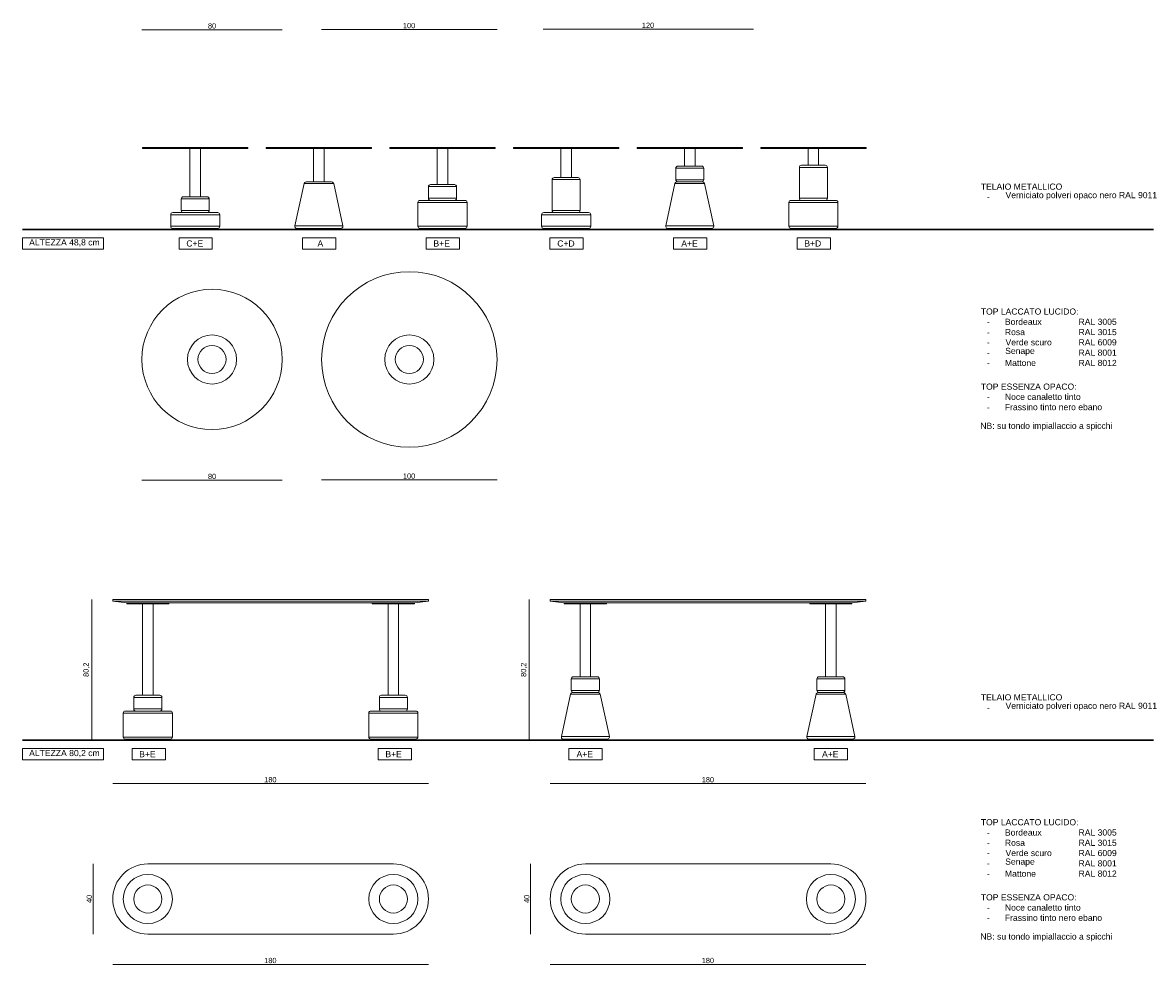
# Model space of a CAD drawing. Extents: x -935 to 1989, y -969 to 1811.
# Tile 13 of 20: x 258 to 903, y 677 to 1213. Entities that reach past the tile are written whole.
import ezdxf

# ---------------------------------------------------------------- set-up
doc = ezdxf.new("R2010")
doc.units = 0
doc.header["$MEASUREMENT"] = 0
doc.layers.get('0').update_dxf_attribs({"lineweight": 0})
doc.layers.add('FORMAT', color=7, linetype='Continuous', lineweight=0)

# ---------------------------------------------------------------- blocks, each defined once
blk = doc.blocks.new('Block_12')
at = {"color": 18, "lineweight": 9, "true_color": 0x000000}
blk.add_line((297.68, 884.75), (297.68, 804.55), dxfattribs=at)
at = {"insert": (296.46, 840.6), "char_height": 0.2, "attachment_point": 7, "rotation": 90}
blk.add_mtext('\\C18;\\c0;\\FArial|b0|i0|c1;\\H3.000000;\\W1.000000;80,2', dxfattribs=at)
blk = doc.blocks.new('Block_13')
at = {"color": 18, "lineweight": 9, "true_color": 0x000000}
blk.add_line((309.64, 779.8), (489.64, 779.8), dxfattribs=at)
at = {"insert": (396.01, 780.47), "char_height": 0.2, "attachment_point": 7}
blk.add_mtext('\\C18;\\c0;\\FArial|b0|i0|c1;\\H3.000000;\\W1.000000;180', dxfattribs=at)
blk = doc.blocks.new('Block_14')
at = {"color": 18, "lineweight": 9, "true_color": 0x000000}
blk.add_line((298.43, 734.02), (298.43, 694.02), dxfattribs=at)
at = {"insert": (297.76, 711.76), "char_height": 0.2, "attachment_point": 7, "rotation": 90}
blk.add_mtext('\\C18;\\c0;\\FArial|b0|i0|c1;\\H3.000000;\\W1.000000;40', dxfattribs=at)
blk = doc.blocks.new('Block_15')
at = {"color": 18, "lineweight": 9, "true_color": 0x000000}
blk.add_line((309.64, 676.78), (489.64, 676.78), dxfattribs=at)
at = {"insert": (396.01, 677.44), "char_height": 0.2, "attachment_point": 7}
blk.add_mtext('\\C18;\\c0;\\FArial|b0|i0|c1;\\H3.000000;\\W1.000000;180', dxfattribs=at)
blk = doc.blocks.new('Block_16')
at = {"color": 18, "lineweight": 9, "true_color": 0x000000}
blk.add_line((547.16, 884.75), (547.16, 804.55), dxfattribs=at)
at = {"insert": (545.93, 840.6), "char_height": 0.2, "attachment_point": 7, "rotation": 90}
blk.add_mtext('\\C18;\\c0;\\FArial|b0|i0|c1;\\H3.000000;\\W1.000000;80,2', dxfattribs=at)
blk = doc.blocks.new('Block_17')
at = {"color": 18, "lineweight": 9, "true_color": 0x000000}
blk.add_line((559.11, 779.8), (739.11, 779.8), dxfattribs=at)
at = {"insert": (645.49, 780.47), "char_height": 0.2, "attachment_point": 7}
blk.add_mtext('\\C18;\\c0;\\FArial|b0|i0|c1;\\H3.000000;\\W1.000000;180', dxfattribs=at)
blk = doc.blocks.new('Block_18')
at = {"color": 18, "lineweight": 9, "true_color": 0x000000}
blk.add_line((547.9, 734.02), (547.9, 694.02), dxfattribs=at)
at = {"insert": (547.24, 711.76), "char_height": 0.2, "attachment_point": 7, "rotation": 90}
blk.add_mtext('\\C18;\\c0;\\FArial|b0|i0|c1;\\H3.000000;\\W1.000000;40', dxfattribs=at)
blk = doc.blocks.new('Block_19')
at = {"color": 18, "lineweight": 9, "true_color": 0x000000}
blk.add_line((559.11, 676.78), (739.11, 676.78), dxfattribs=at)
at = {"insert": (645.49, 677.44), "char_height": 0.2, "attachment_point": 7}
blk.add_mtext('\\C18;\\c0;\\FArial|b0|i0|c1;\\H3.000000;\\W1.000000;180', dxfattribs=at)
blk = doc.blocks.new('Block_33')
at = {"color": 18, "lineweight": 9, "true_color": 0x000000}
blk.add_line((554.98, 1209.75), (674.98, 1209.75), dxfattribs=at)
at = {"insert": (611.36, 1210.41), "char_height": 0.2, "attachment_point": 7}
blk.add_mtext('\\C18;\\c0;\\FArial|b0|i0|c1;\\H3.000000;\\W1.000000;120', dxfattribs=at)
blk = doc.blocks.new('Block_34')
at = {"color": 18, "lineweight": 9, "true_color": 0x000000}
blk.add_line((528.73, 1209.58), (428.73, 1209.58), dxfattribs=at)
at = {"insert": (475.11, 1210.25), "char_height": 0.2, "attachment_point": 7}
blk.add_mtext('\\C18;\\c0;\\FArial|b0|i0|c1;\\H3.000000;\\W1.000000;100', dxfattribs=at)
blk = doc.blocks.new('Block_35')
at = {"color": 18, "lineweight": 9, "true_color": 0x000000}
blk.add_line((326.24, 1209.39), (406.24, 1209.39), dxfattribs=at)
at = {"insert": (363.93, 1210.06), "char_height": 0.2, "attachment_point": 7}
blk.add_mtext('\\C18;\\c0;\\FArial|b0|i0|c1;\\H3.000000;\\W1.000000;80', dxfattribs=at)
blk = doc.blocks.new('Block_36')
at = {"color": 18, "lineweight": 9, "true_color": 0x000000}
blk.add_line((528.73, 952.84), (428.73, 952.84), dxfattribs=at)
at = {"insert": (475.11, 953.5), "char_height": 0.2, "attachment_point": 7}
blk.add_mtext('\\C18;\\c0;\\FArial|b0|i0|c1;\\H3.000000;\\W1.000000;100', dxfattribs=at)
blk = doc.blocks.new('Block_37')
at = {"color": 18, "lineweight": 9, "true_color": 0x000000}
blk.add_line((326.24, 952.65), (406.24, 952.65), dxfattribs=at)
at = {"insert": (363.93, 953.32), "char_height": 0.2, "attachment_point": 7}
blk.add_mtext('\\C18;\\c0;\\FArial|b0|i0|c1;\\H3.000000;\\W1.000000;80', dxfattribs=at)
blk = doc.blocks.new('Block_39')
at = {"char_height": 0.2, "attachment_point": 7}
for s, insert in [('\\C18;\\c0;\\FArial|b0|i0|c1;\\H3.500000;\\W1.000000;TOP LACCATO LUCIDO:', (804.6, 755.98)), ('\\C18;\\c0;\\FArial|b0|i0|c1;\\H3.500000;\\W1.000000;RAL 3005', (860.33, 750.13)), ('\\C18;\\c0;\\FArial|b0|i0|c1;\\H3.500000;\\W1.000000;-', (808.06, 750.13)), ('\\C18;\\c0;\\FArial|b0|i0|c1;\\H3.500000;\\W1.000000;Verde scuro ', (818.69, 738.43)), ('\\C18;\\c0;\\FArial|b0|i0|c1;\\H3.500000;\\W1.000000;Bordeaux ', (818.35, 750.13)), ('\\C18;\\c0;\\FArial|b0|i0|c1;\\H3.500000;\\W1.000000;RAL 3015', (860.33, 744.28)), ('\\C18;\\c0;\\FArial|b0|i0|c1;\\H3.500000;\\W1.000000;-', (808.06, 744.28)), ('\\C18;\\c0;\\FArial|b0|i0|c1;\\H3.500000;\\W1.000000;Rosa ', (818.33, 744.28)), ('\\C18;\\c0;\\FArial|b0|i0|c1;\\H3.500000;\\W1.000000;RAL 8001', (860.33, 732.54)), ('\\C18;\\c0;\\FArial|b0|i0|c1;\\H3.500000;\\W1.000000;RAL 6009', (860.33, 738.43)), ('\\C18;\\c0;\\FArial|b0|i0|c1;\\H3.500000;\\W1.000000;-', (808.06, 738.43)), ('\\C18;\\c0;\\FArial|b0|i0|c1;\\H3.500000;\\W1.000000;Senape ', (818.49, 732.54)), ('\\C18;\\c0;\\FArial|b0|i0|c1;\\H3.500000;\\W1.000000;RAL 8012', (860.33, 726.69)), ('\\C18;\\c0;\\FArial|b0|i0|c1;\\H3.500000;\\W1.000000;-', (808.06, 732.54)), ('\\C18;\\c0;\\FArial|b0|i0|c1;\\H3.500000;\\W1.000000;Mattone ', (818.35, 726.69)), ('\\C18;\\c0;\\FArial|b0|i0|c1;\\H3.500000;\\W1.000000;-', (808.06, 726.69))]:
    blk.add_mtext(s, dxfattribs=dict(at, insert=insert))
blk = doc.blocks.new('Block_40')
at = {"char_height": 0.2, "attachment_point": 7}
for s, insert in [('\\C18;\\c0;\\FArial|b0|i0|c1;\\H3.500000;\\W1.000000;NB: su tondo impiallaccio a spicchi', (804.34, 689.86)), ('\\C18;\\c0;\\FArial|b0|i0|c1;\\H3.500000;\\W1.000000;TOP ESSENZA OPACO:', (804.6, 713.19)), ('\\C18;\\c0;\\FArial|b0|i0|c1;\\H3.500000;\\W1.000000;Frassino tinto nero ebano', (818.31, 701.52)), ('\\C18;\\c0;\\FArial|b0|i0|c1;\\H3.500000;\\W1.000000;Noce canaletto tinto', (818.34, 707.36)), ('\\C18;\\c0;\\FArial|b0|i0|c1;\\H3.500000;\\W1.000000;-', (808.06, 707.36)), ('\\C18;\\c0;\\FArial|b0|i0|c1;\\H3.500000;\\W1.000000;-', (808.06, 701.52))]:
    blk.add_mtext(s, dxfattribs=dict(at, insert=insert))
blk = doc.blocks.new('Block_41')
at = {"char_height": 0.2, "attachment_point": 7}
for s, insert in [('\\C18;\\c0;\\FArial|b0|i0|c1;\\H3.500000;\\W1.000000;Verniciato polveri opaco nero RAL 9011', (818.69, 821.33)), ('\\C18;\\c0;\\FArial|b0|i0|c1;\\H3.500000;\\W1.000000;TELAIO METALLICO', (804.6, 827.17)), ('\\C18;\\c0;\\FArial|b0|i0|c1;\\H3.500000;\\W1.000000;-', (808.06, 821.33))]:
    blk.add_mtext(s, dxfattribs=dict(at, insert=insert))
blk = doc.blocks.new('Block_42')
at = {"char_height": 0.2, "attachment_point": 7}
for s, insert in [('\\C18;\\c0;\\FArial|b0|i0|c1;\\H3.500000;\\W1.000000;TOP LACCATO LUCIDO:', (804.6, 1047.02)), ('\\C18;\\c0;\\FArial|b0|i0|c1;\\H3.500000;\\W1.000000;Bordeaux ', (818.35, 1041.17)), ('\\C18;\\c0;\\FArial|b0|i0|c1;\\H3.500000;\\W1.000000;RAL 3005', (860.33, 1041.17)), ('\\C18;\\c0;\\FArial|b0|i0|c1;\\H3.500000;\\W1.000000;RAL 3015', (860.33, 1035.32)), ('\\C18;\\c0;\\FArial|b0|i0|c1;\\H3.500000;\\W1.000000;-', (808.06, 1041.17)), ('\\C18;\\c0;\\FArial|b0|i0|c1;\\H3.500000;\\W1.000000;Verde scuro ', (818.69, 1029.47)), ('\\C18;\\c0;\\FArial|b0|i0|c1;\\H3.500000;\\W1.000000;Rosa ', (818.33, 1035.32)), ('\\C18;\\c0;\\FArial|b0|i0|c1;\\H3.500000;\\W1.000000;RAL 6009', (860.33, 1029.47)), ('\\C18;\\c0;\\FArial|b0|i0|c1;\\H3.500000;\\W1.000000;-', (808.06, 1035.32)), ('\\C18;\\c0;\\FArial|b0|i0|c1;\\H3.500000;\\W1.000000;RAL 8001', (860.33, 1023.58)), ('\\C18;\\c0;\\FArial|b0|i0|c1;\\H3.500000;\\W1.000000;-', (808.06, 1029.47)), ('\\C18;\\c0;\\FArial|b0|i0|c1;\\H3.500000;\\W1.000000;Senape ', (818.49, 1023.58)), ('\\C18;\\c0;\\FArial|b0|i0|c1;\\H3.500000;\\W1.000000;RAL 8012', (860.33, 1017.73)), ('\\C18;\\c0;\\FArial|b0|i0|c1;\\H3.500000;\\W1.000000;-', (808.06, 1023.58)), ('\\C18;\\c0;\\FArial|b0|i0|c1;\\H3.500000;\\W1.000000;-', (808.06, 1017.73)), ('\\C18;\\c0;\\FArial|b0|i0|c1;\\H3.500000;\\W1.000000;Mattone ', (818.35, 1017.73))]:
    blk.add_mtext(s, dxfattribs=dict(at, insert=insert))
blk = doc.blocks.new('Block_43')
at = {"char_height": 0.2, "attachment_point": 7}
for s, insert in [('\\C18;\\c0;\\FArial|b0|i0|c1;\\H3.500000;\\W1.000000;TOP ESSENZA OPACO:', (804.6, 1004.23)), ('\\C18;\\c0;\\FArial|b0|i0|c1;\\H3.500000;\\W1.000000;NB: su tondo impiallaccio a spicchi', (804.34, 980.9)), ('\\C18;\\c0;\\FArial|b0|i0|c1;\\H3.500000;\\W1.000000;Frassino tinto nero ebano', (818.31, 992.56)), ('\\C18;\\c0;\\FArial|b0|i0|c1;\\H3.500000;\\W1.000000;Noce canaletto tinto', (818.34, 998.4)), ('\\C18;\\c0;\\FArial|b0|i0|c1;\\H3.500000;\\W1.000000;-', (808.06, 998.4)), ('\\C18;\\c0;\\FArial|b0|i0|c1;\\H3.500000;\\W1.000000;-', (808.06, 992.56))]:
    blk.add_mtext(s, dxfattribs=dict(at, insert=insert))
blk = doc.blocks.new('Block_44')
at = {"char_height": 0.2, "attachment_point": 7}
for s, insert in [('\\C18;\\c0;\\FArial|b0|i0|c1;\\H3.500000;\\W1.000000;Verniciato polveri opaco nero RAL 9011', (818.69, 1112.37)), ('\\C18;\\c0;\\FArial|b0|i0|c1;\\H3.500000;\\W1.000000;TELAIO METALLICO', (804.6, 1118.21)), ('\\C18;\\c0;\\FArial|b0|i0|c1;\\H3.500000;\\W1.000000;-', (808.06, 1112.37))]:
    blk.add_mtext(s, dxfattribs=dict(at, insert=insert))

msp = doc.modelspace()

# ---------------------------------------------------------------- linework, layer by layer
at = {"color": 18, "lineweight": 9, "true_color": 0x000000}
for p, q in [((326.66, 1142.29), (326.66, 1141.79)), ((326.66, 1142.29), (356.66, 1142.29)), ((326.66, 1141.79), (356.66, 1141.79)), ((353.66, 1141.79), (353.66, 1114.19)), ((356.66, 1142.29), (386.66, 1142.29)), ((356.66, 1141.79), (386.66, 1141.79)), ((359.66, 1114.19), (359.66, 1141.79)), ((386.66, 1141.79), (386.66, 1142.29)), ((397.15, 1142.29), (397.15, 1141.79)), ((397.15, 1142.29), (427.15, 1142.29)), ((397.15, 1141.79), (427.15, 1141.79)), ((424.15, 1141.79), (424.15, 1122.69)), ((427.15, 1142.29), (457.15, 1142.29)), ((427.15, 1141.79), (457.15, 1141.79)), ((430.15, 1122.69), (430.15, 1141.79)), ((457.15, 1141.79), (457.15, 1142.29)), ((467.65, 1142.29), (467.65, 1141.79)), ((467.65, 1142.29), (497.65, 1142.29)), ((467.65, 1141.79), (497.65, 1141.79)), ((494.65, 1141.79), (494.65, 1121.19)), ((497.65, 1142.29), (527.65, 1142.29)), ((497.65, 1141.79), (527.65, 1141.79)), ((500.65, 1121.19), (500.65, 1141.79)), ((527.65, 1141.79), (527.65, 1142.29)), ((538.14, 1142.29), (538.14, 1141.79)), ((538.14, 1142.29), (568.14, 1142.29)), ((538.14, 1141.79), (568.14, 1141.79)), ((565.14, 1141.79), (565.14, 1125.19)), ((568.14, 1142.29), (598.14, 1142.29)), ((568.14, 1141.79), (598.14, 1141.79)), ((571.14, 1125.19), (571.14, 1141.79)), ((598.14, 1141.79), (598.14, 1142.29)), ((608.64, 1142.29), (608.64, 1141.79)), ((608.64, 1142.29), (638.64, 1142.29)), ((608.64, 1141.79), (638.64, 1141.79)), ((635.64, 1141.79), (635.64, 1131.69)), ((638.64, 1142.29), (668.64, 1142.29)), ((638.64, 1141.79), (668.64, 1141.79)), ((641.64, 1131.69), (641.64, 1141.79)), ((668.64, 1141.79), (668.64, 1142.29)), ((679.13, 1142.29), (679.13, 1141.79)), ((679.13, 1142.29), (709.13, 1142.29)), ((679.13, 1141.79), (709.13, 1141.79)), ((706.13, 1141.79), (706.13, 1132.19)), ((709.13, 1142.29), (739.13, 1142.29)), ((709.13, 1141.79), (739.13, 1141.79)), ((712.13, 1132.19), (712.13, 1141.79)), ((739.13, 1141.79), (739.13, 1142.29)), ((630.64, 1130.49), (630.64, 1123.89)), ((631.84, 1131.69), (631.98, 1131.69)), ((631.98, 1131.69), (645.44, 1131.69)), ((646.64, 1123.89), (646.64, 1130.49)), ((701.13, 1130.99), (701.13, 1113.39)), ((702.33, 1132.19), (715.59, 1132.19)), ((715.53, 1132.19), (702.33, 1132.19)), ((715.93, 1132.19), (715.53, 1132.19)), ((715.59, 1132.19), (715.93, 1132.19)), ((717.13, 1113.39), (717.13, 1130.99)), ((419.87, 1122.69), (420.93, 1122.69)), ((420.93, 1122.69), (434.43, 1122.69)), ((560.14, 1123.99), (560.14, 1106.39)), ((561.34, 1125.19), (574.6, 1125.19)), ((574.54, 1125.19), (561.34, 1125.19)), ((574.94, 1125.19), (574.54, 1125.19)), ((574.6, 1125.19), (574.94, 1125.19)), ((576.14, 1106.39), (576.14, 1123.99)), ((631.35, 1122.69), (632.42, 1122.69)), ((632.42, 1122.69), (645.92, 1122.69)), ((418.7, 1121.75), (413.47, 1097.65)), ((440.84, 1097.65), (435.61, 1121.75)), ((489.65, 1119.99), (489.65, 1113.39)), ((490.85, 1121.19), (497.65, 1121.19)), ((497.65, 1121.19), (504.45, 1121.19)), ((505.65, 1113.39), (505.65, 1119.99)), ((630.18, 1121.75), (624.95, 1097.65)), ((652.32, 1097.65), (647.09, 1121.75)), ((348.66, 1112.99), (348.66, 1106.39)), ((349.86, 1114.19), (356.66, 1114.19)), ((356.66, 1114.19), (363.46, 1114.19)), ((364.66, 1106.39), (364.66, 1112.99)), ((483.65, 1110.99), (483.65, 1097.39)), ((484.85, 1112.19), (496.02, 1112.19)), ((496.02, 1112.19), (510.45, 1112.19)), ((511.65, 1097.39), (511.65, 1110.99)), ((695.13, 1110.99), (695.13, 1097.39)), ((696.33, 1112.19), (721.93, 1112.19)), ((723.13, 1097.39), (723.13, 1110.99)), ((342.66, 1103.99), (342.66, 1097.39)), ((343.86, 1105.19), (369.46, 1105.19)), ((370.66, 1097.39), (370.66, 1103.99)), ((554.14, 1103.99), (554.14, 1097.39)), ((555.34, 1105.19), (580.94, 1105.19)), ((582.14, 1097.39), (582.14, 1103.99)), ((369.46, 1096.19), (343.86, 1096.19)), ((344.66, 1096.19), (344.66, 1095.59)), ((368.66, 1095.59), (368.66, 1096.19)), ((439.66, 1096.19), (414.64, 1096.19)), ((415.15, 1096.19), (415.15, 1095.59)), ((415.15, 1096.19), (415.15, 1095.59)), ((439.15, 1095.59), (439.15, 1096.19)), ((439.15, 1095.59), (439.15, 1096.19)), ((496.02, 1096.19), (484.85, 1096.19)), ((485.65, 1096.19), (485.65, 1095.59)), ((510.45, 1096.19), (496.02, 1096.19)), ((509.65, 1095.59), (509.65, 1096.19)), ((580.94, 1096.19), (555.34, 1096.19)), ((556.14, 1096.19), (556.14, 1095.59)), ((580.14, 1095.59), (580.14, 1096.19)), ((651.15, 1096.19), (626.13, 1096.19)), ((626.64, 1096.19), (626.64, 1095.59)), ((650.64, 1095.59), (650.64, 1096.19)), ((707.51, 1096.19), (696.33, 1096.19)), ((697.13, 1096.19), (697.13, 1095.59)), ((721.93, 1096.19), (707.51, 1096.19)), ((721.13, 1095.59), (721.13, 1096.19)), ((356.66, 1095.59), (344.66, 1095.59)), ((368.66, 1095.59), (356.66, 1095.59)), ((427.15, 1095.59), (415.15, 1095.59)), ((427.15, 1095.59), (415.15, 1095.59)), ((439.15, 1095.59), (427.15, 1095.59)), ((439.15, 1095.59), (427.15, 1095.59)), ((509.65, 1095.59), (485.65, 1095.59)), ((568.14, 1095.59), (556.14, 1095.59)), ((580.14, 1095.59), (568.14, 1095.59)), ((638.64, 1095.59), (626.64, 1095.59)), ((650.64, 1095.59), (638.64, 1095.59)), ((721.13, 1095.59), (697.13, 1095.59)), ((309.64, 884.75), (309.64, 883.75)), ((309.64, 884.75), (329.64, 884.75)), ((309.64, 883.75), (317.64, 882.75)), ((329.64, 883.75), (309.64, 883.75)), ((329.64, 884.75), (469.64, 884.75)), ((469.64, 883.75), (329.64, 883.75)), ((469.64, 884.75), (489.64, 884.75)), ((489.64, 883.75), (469.64, 883.75)), ((489.64, 883.75), (481.64, 882.75)), ((489.64, 883.75), (489.64, 884.75)), ((559.11, 884.75), (559.11, 883.75)), ((559.11, 884.75), (579.11, 884.75)), ((559.11, 883.75), (567.11, 882.75)), ((579.11, 883.75), (559.11, 883.75)), ((579.11, 884.75), (719.11, 884.75)), ((719.11, 883.75), (579.11, 883.75)), ((719.11, 884.75), (739.11, 884.75)), ((739.11, 883.75), (719.11, 883.75)), ((739.11, 883.75), (731.11, 882.75)), ((739.11, 883.75), (739.11, 884.75)), ((317.64, 882.75), (317.64, 882.15)), ((329.64, 882.75), (317.64, 882.75)), ((317.64, 882.15), (329.64, 882.15)), ((326.64, 882.15), (326.64, 830.15)), ((469.64, 882.75), (329.64, 882.75)), ((329.64, 882.15), (341.64, 882.15)), ((332.64, 830.15), (332.64, 882.15)), ((341.64, 882.15), (341.64, 882.75)), ((457.64, 882.75), (457.64, 882.15)), ((457.64, 882.15), (469.64, 882.15)), ((466.64, 882.15), (466.64, 830.15)), ((481.64, 882.75), (469.64, 882.75)), ((469.64, 882.15), (481.64, 882.15)), ((472.64, 830.15), (472.64, 882.15)), ((481.64, 882.15), (481.64, 882.75)), ((567.11, 882.75), (567.11, 882.15)), ((579.11, 882.75), (567.11, 882.75)), ((567.11, 882.15), (579.11, 882.15)), ((576.11, 882.15), (576.11, 840.65)), ((719.11, 882.75), (579.11, 882.75)), ((579.11, 882.15), (591.11, 882.15)), ((582.11, 840.65), (582.11, 882.15)), ((591.11, 882.15), (591.11, 882.75)), ((707.11, 882.75), (707.11, 882.15)), ((707.11, 882.15), (719.11, 882.15)), ((716.11, 882.15), (716.11, 840.65)), ((731.11, 882.75), (719.11, 882.75)), ((719.11, 882.15), (731.11, 882.15)), ((722.11, 840.65), (722.11, 882.15)), ((731.11, 882.15), (731.11, 882.75)), ((571.11, 839.45), (571.11, 832.85)), ((572.31, 840.65), (572.45, 840.65)), ((572.45, 840.65), (585.91, 840.65)), ((587.11, 832.85), (587.11, 839.45)), ((711.11, 839.45), (711.11, 832.85)), ((712.31, 840.65), (712.45, 840.65)), ((712.45, 840.65), (725.91, 840.65)), ((727.11, 832.85), (727.11, 839.45)), ((321.64, 828.95), (321.64, 822.35)), ((322.84, 830.15), (336.44, 830.15)), ((337.64, 822.35), (337.64, 828.95)), ((461.64, 828.95), (461.64, 822.35)), ((462.84, 830.15), (476.44, 830.15)), ((477.64, 822.35), (477.64, 828.95)), ((570.65, 830.71), (565.43, 806.61)), ((571.83, 831.65), (572.89, 831.65)), ((572.89, 831.65), (586.39, 831.65)), ((592.79, 806.61), (587.57, 830.71)), ((710.65, 830.71), (705.43, 806.61)), ((711.83, 831.65), (712.89, 831.65)), ((712.89, 831.65), (726.39, 831.65)), ((732.79, 806.61), (727.57, 830.71)), ((315.64, 819.95), (315.64, 806.35)), ((316.84, 821.15), (342.44, 821.15)), ((343.64, 806.35), (343.64, 819.95)), ((455.64, 819.95), (455.64, 806.35)), ((456.84, 821.15), (482.44, 821.15)), ((483.64, 806.35), (483.64, 819.95)), ((342.44, 805.15), (316.84, 805.15)), ((317.64, 805.15), (317.64, 804.55)), ((329.64, 804.55), (317.64, 804.55)), ((341.64, 804.55), (329.64, 804.55)), ((341.64, 804.55), (341.64, 805.15)), ((482.44, 805.15), (456.84, 805.15)), ((457.64, 805.15), (457.64, 804.55)), ((469.64, 804.55), (457.64, 804.55)), ((481.64, 804.55), (469.64, 804.55)), ((481.64, 804.55), (481.64, 805.15)), ((591.62, 805.15), (566.6, 805.15)), ((567.11, 805.15), (567.11, 804.55)), ((579.11, 804.55), (567.11, 804.55)), ((591.11, 804.55), (579.11, 804.55)), ((591.11, 804.55), (591.11, 805.15)), ((731.62, 805.15), (706.6, 805.15)), ((707.11, 805.15), (707.11, 804.55)), ((719.11, 804.55), (707.11, 804.55)), ((731.11, 804.55), (719.11, 804.55)), ((731.11, 804.55), (731.11, 805.15)), ((329.64, 734.02), (469.64, 734.02)), ((579.11, 734.02), (719.11, 734.02)), ((469.64, 694.02), (329.64, 694.02)), ((719.11, 694.02), (579.11, 694.02))]:
    msp.add_line(p, q, dxfattribs=at)
at = {"color": 1, "lineweight": 9, "true_color": 0xff0000}
for p, q in [((630.8, 1130.49), (630.64, 1130.49)), ((630.64, 1123.89), (630.8, 1123.89)), ((716.73, 1113.39), (717.13, 1113.39)), ((575.74, 1106.39), (576.14, 1106.39)), ((571.28, 839.45), (571.11, 839.45)), ((711.28, 839.45), (711.11, 839.45)), ((571.11, 832.85), (571.28, 832.85)), ((711.11, 832.85), (711.28, 832.85))]:
    msp.add_line(p, q, dxfattribs=at)
at = {"color": 252, "lineweight": 9, "true_color": 0x848484}
for p, q in [((646.64, 1130.49), (630.8, 1130.49)), ((716.73, 1130.99), (701.13, 1130.99)), ((717.13, 1130.99), (716.73, 1130.99)), ((575.74, 1123.99), (560.14, 1123.99)), ((576.14, 1123.99), (575.74, 1123.99)), ((630.8, 1123.89), (646.64, 1123.89)), ((419.93, 1121.75), (418.7, 1121.75)), ((435.61, 1121.75), (419.93, 1121.75)), ((497.65, 1119.99), (489.65, 1119.99)), ((505.65, 1119.99), (497.65, 1119.99)), ((631.42, 1121.75), (630.18, 1121.75)), ((647.09, 1121.75), (631.42, 1121.75)), ((356.66, 1112.99), (348.66, 1112.99)), ((364.66, 1112.99), (356.66, 1112.99)), ((495.87, 1110.99), (483.65, 1110.99)), ((489.65, 1113.39), (497.65, 1113.39)), ((511.65, 1110.99), (495.87, 1110.99)), ((497.65, 1113.39), (505.65, 1113.39)), ((707.35, 1110.99), (695.13, 1110.99)), ((701.13, 1113.39), (716.73, 1113.39)), ((723.13, 1110.99), (707.35, 1110.99)), ((370.66, 1103.99), (342.66, 1103.99)), ((348.66, 1106.39), (356.66, 1106.39)), ((356.66, 1106.39), (364.66, 1106.39)), ((582.14, 1103.99), (554.14, 1103.99)), ((560.14, 1106.39), (575.74, 1106.39)), ((342.66, 1097.39), (370.66, 1097.39)), ((413.47, 1097.65), (415.47, 1097.65)), ((415.47, 1097.65), (440.84, 1097.65)), ((483.65, 1097.39), (495.87, 1097.39)), ((495.87, 1097.39), (511.65, 1097.39)), ((554.14, 1097.39), (582.14, 1097.39)), ((624.95, 1097.65), (626.95, 1097.65)), ((626.95, 1097.65), (652.32, 1097.65)), ((695.13, 1097.39), (707.35, 1097.39)), ((707.35, 1097.39), (723.13, 1097.39)), ((587.11, 839.45), (571.28, 839.45)), ((727.11, 839.45), (711.28, 839.45)), ((571.28, 832.85), (587.11, 832.85)), ((711.28, 832.85), (727.11, 832.85)), ((337.64, 828.95), (321.64, 828.95)), ((477.64, 828.95), (461.64, 828.95)), ((571.89, 830.71), (570.65, 830.71)), ((587.57, 830.71), (571.89, 830.71)), ((711.89, 830.71), (710.65, 830.71)), ((727.57, 830.71), (711.89, 830.71)), ((343.64, 819.95), (315.64, 819.95)), ((321.64, 822.35), (337.64, 822.35)), ((483.64, 819.95), (455.64, 819.95)), ((461.64, 822.35), (477.64, 822.35)), ((315.64, 806.35), (343.64, 806.35)), ((455.64, 806.35), (483.64, 806.35)), ((565.43, 806.61), (567.43, 806.61)), ((567.43, 806.61), (592.79, 806.61)), ((705.43, 806.61), (707.43, 806.61)), ((707.43, 806.61), (732.79, 806.61))]:
    msp.add_line(p, q, dxfattribs=at)
at = {"color": 18, "lineweight": 30, "true_color": 0x000000}
for p, q in [((258.24, 1095.59), (902.99, 1095.59)), ((258.24, 804.55), (902.99, 804.55))]:
    msp.add_line(p, q, dxfattribs=at)
at = {"color": 18, "lineweight": 9, "true_color": 0x000000}
for points in [[(258.24, 1090.8), (304.3, 1090.8), (304.3, 1084.29), (258.24, 1084.29)], [(347.43, 1090.8), (366.41, 1090.8), (366.41, 1084.29), (347.43, 1084.29)], [(417.92, 1090.8), (436.91, 1090.8), (436.91, 1084.29), (417.92, 1084.29)], [(488.42, 1090.8), (507.4, 1090.8), (507.4, 1084.29), (488.42, 1084.29)], [(558.91, 1090.8), (577.9, 1090.8), (577.9, 1084.29), (558.91, 1084.29)], [(629.41, 1090.8), (648.39, 1090.8), (648.39, 1084.29), (629.41, 1084.29)], [(699.9, 1090.8), (718.89, 1090.8), (718.89, 1084.29), (699.9, 1084.29)], [(258.24, 799.76), (304.3, 799.76), (304.3, 793.25), (258.24, 793.25)], [(320.68, 799.76), (339.66, 799.76), (339.66, 793.25), (320.68, 793.25)], [(461.03, 799.76), (480.01, 799.76), (480.01, 793.25), (461.03, 793.25)], [(569.66, 799.76), (588.64, 799.76), (588.64, 793.25), (569.66, 793.25)], [(709.64, 799.76), (728.62, 799.76), (728.62, 793.25), (709.64, 793.25)]]:
    msp.add_lwpolyline(points, close=True, dxfattribs=at)
for centre, radius in [((478.73, 1021.51), 50), ((366.24, 1021.51), 40)]:
    msp.add_circle(centre, radius, dxfattribs=at)
at = {"color": 252, "lineweight": 9, "true_color": 0x848484}
for centre, radius in [((366.24, 1021.51), 14), ((478.73, 1021.51), 14), ((366.24, 1021.51), 8), ((478.73, 1021.51), 8), ((329.64, 714.02), 14), ((469.64, 714.02), 14), ((579.11, 714.02), 14), ((719.11, 714.02), 14), ((329.64, 714.02), 8), ((469.64, 714.02), 8), ((579.11, 714.02), 8), ((719.11, 714.02), 8)]:
    msp.add_circle(centre, radius, dxfattribs=at)
at = {"color": 18, "lineweight": 9, "true_color": 0x000000}
for points in [[(631.84, 1131.69), (631.17, 1131.69), (630.64, 1131.16), (630.64, 1130.49)], [(646.64, 1130.49), (646.64, 1131.16), (646.1, 1131.69), (645.44, 1131.69)], [(702.33, 1132.19), (701.67, 1132.19), (701.13, 1131.66), (701.13, 1130.99)], [(717.13, 1130.99), (717.13, 1131.66), (716.59, 1132.19), (715.93, 1132.19)], [(419.87, 1122.69), (419.3, 1122.69), (418.82, 1122.3), (418.7, 1121.75)], [(435.61, 1121.75), (435.49, 1122.3), (435, 1122.69), (434.43, 1122.69)], [(561.34, 1125.19), (560.68, 1125.19), (560.14, 1124.66), (560.14, 1123.99)], [(576.14, 1123.99), (576.14, 1124.66), (575.6, 1125.19), (574.94, 1125.19)], [(631.35, 1122.69), (630.79, 1122.69), (630.3, 1122.3), (630.18, 1121.75)], [(630.64, 1123.89), (630.64, 1123.23), (631.17, 1122.69), (631.84, 1122.69)], [(645.44, 1122.69), (646.1, 1122.69), (646.64, 1123.23), (646.64, 1123.89)], [(647.09, 1121.75), (646.97, 1122.3), (646.48, 1122.69), (645.92, 1122.69)], [(490.85, 1121.19), (490.18, 1121.19), (489.65, 1120.66), (489.65, 1119.99)], [(505.65, 1119.99), (505.65, 1120.66), (505.11, 1121.19), (504.45, 1121.19)], [(349.86, 1114.19), (349.19, 1114.19), (348.66, 1113.66), (348.66, 1112.99)], [(364.66, 1112.99), (364.66, 1113.66), (364.12, 1114.19), (363.46, 1114.19)], [(484.85, 1112.19), (484.18, 1112.19), (483.65, 1111.66), (483.65, 1110.99)], [(489.65, 1113.39), (489.65, 1112.73), (490.18, 1112.19), (490.85, 1112.19)], [(504.45, 1112.19), (505.11, 1112.19), (505.65, 1112.73), (505.65, 1113.39)], [(511.65, 1110.99), (511.65, 1111.66), (511.11, 1112.19), (510.45, 1112.19)], [(696.33, 1112.19), (695.67, 1112.19), (695.13, 1111.66), (695.13, 1110.99)], [(701.13, 1113.39), (701.13, 1112.73), (701.67, 1112.19), (702.33, 1112.19)], [(715.93, 1112.19), (716.59, 1112.19), (717.13, 1112.73), (717.13, 1113.39)], [(723.13, 1110.99), (723.13, 1111.66), (722.59, 1112.19), (721.93, 1112.19)], [(343.86, 1105.19), (343.19, 1105.19), (342.66, 1104.66), (342.66, 1103.99)], [(348.66, 1106.39), (348.66, 1105.73), (349.19, 1105.19), (349.86, 1105.19)], [(363.46, 1105.19), (364.12, 1105.19), (364.66, 1105.73), (364.66, 1106.39)], [(370.66, 1103.99), (370.66, 1104.66), (370.12, 1105.19), (369.46, 1105.19)], [(555.34, 1105.19), (554.68, 1105.19), (554.14, 1104.66), (554.14, 1103.99)], [(560.14, 1106.39), (560.14, 1105.73), (560.68, 1105.19), (561.34, 1105.19)], [(574.94, 1105.19), (575.6, 1105.19), (576.14, 1105.73), (576.14, 1106.39)], [(582.14, 1103.99), (582.14, 1104.66), (581.6, 1105.19), (580.94, 1105.19)], [(342.66, 1097.39), (342.66, 1096.73), (343.19, 1096.19), (343.86, 1096.19)], [(369.46, 1096.19), (370.12, 1096.19), (370.66, 1096.73), (370.66, 1097.39)], [(483.65, 1097.39), (483.65, 1096.73), (484.18, 1096.19), (484.85, 1096.19)], [(510.45, 1096.19), (511.11, 1096.19), (511.65, 1096.73), (511.65, 1097.39)], [(554.14, 1097.39), (554.14, 1096.73), (554.68, 1096.19), (555.34, 1096.19)], [(580.94, 1096.19), (581.6, 1096.19), (582.14, 1096.73), (582.14, 1097.39)], [(695.13, 1097.39), (695.13, 1096.73), (695.67, 1096.19), (696.33, 1096.19)], [(721.93, 1096.19), (722.59, 1096.19), (723.13, 1096.73), (723.13, 1097.39)], [(572.31, 840.65), (571.65, 840.65), (571.11, 840.12), (571.11, 839.45)], [(587.11, 839.45), (587.11, 840.12), (586.57, 840.65), (585.91, 840.65)], [(712.31, 840.65), (711.65, 840.65), (711.11, 840.12), (711.11, 839.45)], [(727.11, 839.45), (727.11, 840.12), (726.57, 840.65), (725.91, 840.65)], [(571.11, 832.85), (571.11, 832.19), (571.65, 831.65), (572.31, 831.65)], [(585.91, 831.65), (586.57, 831.65), (587.11, 832.19), (587.11, 832.85)], [(711.11, 832.85), (711.11, 832.19), (711.65, 831.65), (712.31, 831.65)], [(725.91, 831.65), (726.57, 831.65), (727.11, 832.19), (727.11, 832.85)], [(322.84, 830.15), (322.17, 830.15), (321.64, 829.62), (321.64, 828.95)], [(337.64, 828.95), (337.64, 829.62), (337.1, 830.15), (336.44, 830.15)], [(462.84, 830.15), (462.17, 830.15), (461.64, 829.62), (461.64, 828.95)], [(477.64, 828.95), (477.64, 829.62), (477.1, 830.15), (476.44, 830.15)], [(571.83, 831.65), (571.26, 831.65), (570.77, 831.26), (570.65, 830.71)], [(587.57, 830.71), (587.45, 831.26), (586.96, 831.65), (586.39, 831.65)], [(711.83, 831.65), (711.26, 831.65), (710.77, 831.26), (710.65, 830.71)], [(727.57, 830.71), (727.45, 831.26), (726.96, 831.65), (726.39, 831.65)], [(316.84, 821.15), (316.17, 821.15), (315.64, 820.62), (315.64, 819.95)], [(321.64, 822.35), (321.64, 821.69), (322.17, 821.15), (322.84, 821.15)], [(336.44, 821.15), (337.1, 821.15), (337.64, 821.69), (337.64, 822.35)], [(343.64, 819.95), (343.64, 820.62), (343.1, 821.15), (342.44, 821.15)], [(456.84, 821.15), (456.17, 821.15), (455.64, 820.62), (455.64, 819.95)], [(461.64, 822.35), (461.64, 821.69), (462.17, 821.15), (462.84, 821.15)], [(476.44, 821.15), (477.1, 821.15), (477.64, 821.69), (477.64, 822.35)], [(483.64, 819.95), (483.64, 820.62), (483.1, 821.15), (482.44, 821.15)], [(315.64, 806.35), (315.64, 805.69), (316.17, 805.15), (316.84, 805.15)], [(342.44, 805.15), (343.1, 805.15), (343.64, 805.69), (343.64, 806.35)], [(455.64, 806.35), (455.64, 805.69), (456.17, 805.15), (456.84, 805.15)], [(482.44, 805.15), (483.1, 805.15), (483.64, 805.69), (483.64, 806.35)]]:
    msp.add_open_spline(points, degree=3, dxfattribs=at)
for points in [[(413.47, 1097.65), (413.33, 1097), (413.74, 1096.36), (414.39, 1096.22), (414.47, 1096.2), (414.55, 1096.19), (414.64, 1096.19)], [(439.66, 1096.19), (440.33, 1096.19), (440.86, 1096.73), (440.86, 1097.39), (440.86, 1097.48), (440.85, 1097.56), (440.84, 1097.65)], [(624.95, 1097.65), (624.81, 1097), (625.22, 1096.36), (625.87, 1096.22), (625.95, 1096.2), (626.04, 1096.19), (626.13, 1096.19)], [(651.15, 1096.19), (651.81, 1096.19), (652.35, 1096.73), (652.35, 1097.39), (652.35, 1097.48), (652.34, 1097.56), (652.32, 1097.65)], [(565.43, 806.61), (565.29, 805.96), (565.7, 805.32), (566.34, 805.18), (566.43, 805.16), (566.51, 805.15), (566.6, 805.15)], [(591.62, 805.15), (592.28, 805.15), (592.82, 805.69), (592.82, 806.35), (592.82, 806.44), (592.81, 806.52), (592.79, 806.61)], [(705.43, 806.61), (705.29, 805.96), (705.7, 805.32), (706.34, 805.18), (706.43, 805.16), (706.51, 805.15), (706.6, 805.15)], [(731.62, 805.15), (732.28, 805.15), (732.82, 805.69), (732.82, 806.35), (732.82, 806.44), (732.81, 806.52), (732.79, 806.61)], [(329.64, 734.02), (318.59, 734.02), (309.64, 725.07), (309.64, 714.02), (309.64, 702.97), (318.59, 694.02), (329.64, 694.02)], [(469.64, 694.02), (480.68, 694.02), (489.64, 702.97), (489.64, 714.02), (489.64, 725.07), (480.68, 734.02), (469.64, 734.02)], [(579.11, 734.02), (568.06, 734.02), (559.11, 725.07), (559.11, 714.02), (559.11, 702.97), (568.06, 694.02), (579.11, 694.02)], [(719.11, 694.02), (730.16, 694.02), (739.11, 702.97), (739.11, 714.02), (739.11, 725.07), (730.16, 734.02), (719.11, 734.02)]]:
    msp.add_open_spline(points, degree=3, knots=[0, 0, 0, 0, 1, 1, 1, 2, 2, 2, 2], dxfattribs=at)
at = {"layer": 'FORMAT', "color": 18, "lineweight": 9, "true_color": 0x000000}
for p, q in [((715.93, 1132.19), (715.93, 1132.19)), ((574.94, 1125.19), (574.94, 1125.19))]:
    msp.add_line(p, q, dxfattribs=at)

# ---------------------------------------------------------------- block references
for name in ['Block_35', 'Block_34', 'Block_33', 'Block_44', 'Block_42', 'Block_43', 'Block_37', 'Block_36', 'Block_12', 'Block_16', 'Block_41', 'Block_13', 'Block_17', 'Block_39', 'Block_14', 'Block_18', 'Block_40', 'Block_15', 'Block_19']:
    msp.add_blockref(name, (0, 0))

# ---------------------------------------------------------------- texts
at = {"char_height": 0.2, "attachment_point": 7}
for s, insert in [('\\C18;\\c0;\\FArial|b0|i0|c1;\\H3.500000;\\W1.000000;ALTEZZA 48,8 cm', (261.96, 1085.84)), ('\\C18;\\c0;\\FArial|b0|i0|c1;\\H3.500000;\\W1.000000;C+E', (351.6, 1085.8)), ('\\C18;\\c0;\\FArial|b0|i0|c1;\\H3.500000;\\W1.000000;A', (426.37, 1085.86)), ('\\C18;\\c0;\\FArial|b0|i0|c1;\\H3.500000;\\W1.000000;B+E', (492.48, 1085.86)), ('\\C18;\\c0;\\FArial|b0|i0|c1;\\H3.500000;\\W1.000000;C+D', (563.09, 1085.8)), ('\\C18;\\c0;\\FArial|b0|i0|c1;\\H3.500000;\\W1.000000;A+E', (633.83, 1085.86)), ('\\C18;\\c0;\\FArial|b0|i0|c1;\\H3.500000;\\W1.000000;B+D', (703.96, 1085.86)), ('\\C18;\\c0;\\FArial|b0|i0|c1;\\H3.500000;\\W1.000000;ALTEZZA 80,2 cm', (261.96, 794.81)), ('\\C18;\\c0;\\FArial|b0|i0|c1;\\H3.500000;\\W1.000000;B+E', (324.74, 794.82)), ('\\C18;\\c0;\\FArial|b0|i0|c1;\\H3.500000;\\W1.000000;B+E', (465.09, 794.82)), ('\\C18;\\c0;\\FArial|b0|i0|c1;\\H3.500000;\\W1.000000;A+E', (574.08, 794.82)), ('\\C18;\\c0;\\FArial|b0|i0|c1;\\H3.500000;\\W1.000000;A+E', (714.06, 794.82))]:
    msp.add_mtext(s, dxfattribs=dict(at, insert=insert))

doc.saveas('drawing.dxf')
